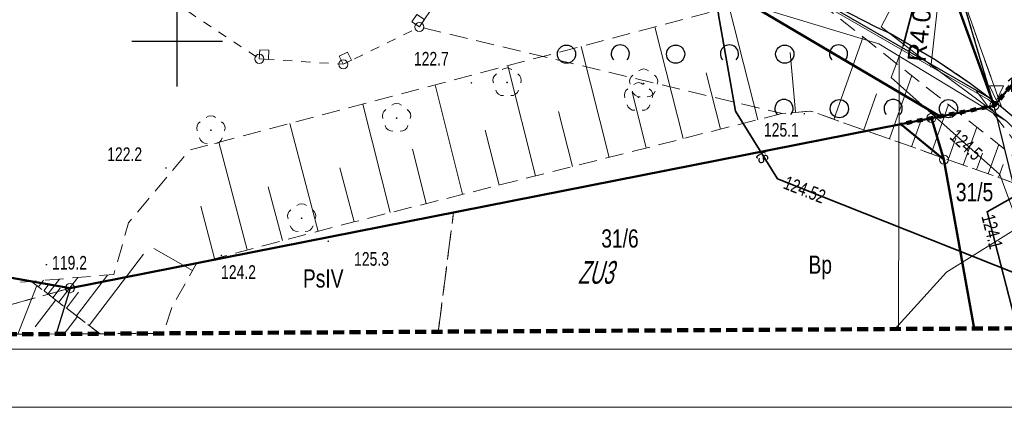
# Model space of a CAD drawing. Header units: millimetres. Extents: x 7464056 to 7464277, y 5957530 to 5957827.
# Tile 3 of 22: x 7464141 to 7464195, y 5957530 to 5957551. Entities that reach past the tile are written whole.
import ezdxf
from ezdxf.enums import TextEntityAlignment as Align

# ---------------------------------------------------------------- set-up
doc = ezdxf.new("R2010")
doc.units = ezdxf.units.MM
doc.header["$MEASUREMENT"] = 0
for name, pattern in [('1', [0.6, 0.3, -0.3]), ('1.0_0.5', [1.5, 1, -0.5]), ('1.5_0.5', [2, 1.5, -0.5]), ('2', [0.9, 0.6, -0.3]), ('219-500', [0]), ('egkk-500', [2, 1.5, -0.5]), ('egug-500', [1, 0.5, -0.5]), ('otda_500', [1, 0.5, -0.5])]:
    doc.linetypes.add(name, pattern=pattern)
doc.layers.get('0').update_dxf_attribs({"color": 2, "linetype": 'CONTINUOUS', "lineweight": 0, "plot": 0})
for name, color, linetype in [('000 Inne (niezydentyfikowane)', 7, 'CONTINUOUS'), ('202-punkt graniczny', 1, 'CONTINUOUS'), ('209-oznaczenie konturu klasyfikacyjnego', 7, 'CONTINUOUS'), ('210-oznaczenie konturu użytku gruntowego', 7, 'CONTINUOUS'), ('217-kontur klasyfikacyjny', 7, 'CONTINUOUS'), ('218-kontur użytku gruntowego', 7, 'CONTINUOUS'), ('drzewo liściaste', 7, 'CONTINUOUS'), ('jezdnia', 7, 'CONTINUOUS'), ('krawężnik', 7, 'CONTINUOUS'), ('obudowa ochronna przewodu', 7, 'CONTINUOUS'), ('pikieta naturalna', 7, 'CONTINUOUS'), ('pikieta naturalna-Atr2', 7, 'CONTINUOUS'), ('podpora (punkt)', 7, 'CONTINUOUS'), ('przewód elektroenergetyczny podziemny', 7, 'CONTINUOUS'), ('przewód telekomunikacyjny podziemny', 7, 'CONTINUOUS'), ('przewód telekomunikacyjny podziemny-Atr1', 7, 'CONTINUOUS'), ('przewód wodociągowy', 7, 'CONTINUOUS'), ('rzedna', 7, 'CONTINUOUS'), ('rzedna-Atr2', 7, 'CONTINUOUS'), ('SIATKA_KWADRATOW', 7, 'CONTINUOUS'), ('skarpa nieumocniona', 7, 'CONTINUOUS'), ('wiata', 7, 'CONTINUOUS'), ('zadrzewienie  zakrzewienie', 7, 'CONTINUOUS'), ('Zakres', 7, 'CONTINUOUS')]:
    doc.layers.add(name, color=color, linetype=linetype)
for name, color, linetype, lineweight in [('211-numer działki ewidencyjnej', 3, 'CONTINUOUS', 30), ('219-działka ewidencyjna', 3, 'CONTINUOUS', 30), ('__A-BUDYNEK', 7, 'CONTINUOUS', 35), ('__A-krawężnik', 7, 'CONTINUOUS', 30), ('__A-rzędne projektowane', 7, 'CONTINUOUS', 15), ('__A-Tabelka', 7, 'CONTINUOUS', 18)]:
    doc.layers.add(name, color=color, linetype=linetype, lineweight=lineweight)
doc.styles.add('arial', font='arial.ttf')
doc.styles.get("Standard").update_dxf_attribs({"font": 'Working1250', "width": 0.75})
doc.styles.add('trebuchet', font='trebuc.ttf')
doc.dimstyles.new('500', dxfattribs={"dimscale": 0.1, "dimtxt": 10, "dimasz": 1, "dimexe": 1.25, "dimexo": 0.625, "dimgap": 3, "dimtad": 1, "dimzin": 4, "dimdsep": 46, "dimtxsty": 'arial', "dimblk": 'W', "dimcen": 1, "dimse1": 1, "dimse2": 1, "dimclrd": 256, "dimclrt": 7, "dimadec": 1, "dimazin": 0, "dimtm": 1e-09, "dimtfac": 1, "dimtmove": 0, "dimatfit": 0, "dimldrblk": 'W', "dimfxl": 0, "dimlwd": 5, "dimarcsym": 0})

# ---------------------------------------------------------------- blocks, each defined once
blk = doc.blocks.new('202')
at = {"color": 0, "linetype": 'Continuous', "lineweight": 0}
blk.add_circle((0, 0), 0.25, dxfattribs=at)
blk = doc.blocks.new('PW01')
at = {"linetype": 'Continuous', "lineweight": 13}
h = blk.add_hatch(color=0, dxfattribs=at)
edge = h.paths.add_edge_path()
edge.add_arc((0, 0), 0.045, 0, 360)
blk = doc.blocks.new('IB10')
at = {"color": 0, "linetype": 'Continuous', "lineweight": 13}
for p, q in [((0, 0), (0, 0.5)), ((0, 0.5), (0.5, 0.5)), ((0, 0), (0.5, 0)), ((0.5, 0), (0.5, 0.5))]:
    blk.add_line(p, q, dxfattribs=at)
blk = doc.blocks.new('IB04')
at = {"color": 0, "linetype": 'Continuous', "lineweight": 13}
blk.add_circle((0, 0), 0.25, dxfattribs=at)
blk = doc.blocks.new('OTZK1')
at = {"color": 0, "linetype": 'Continuous'}
blk.add_circle((0, 0), 0.5, dxfattribs=at)
blk = doc.blocks.new('OTZK2')
at = {"color": 0, "linetype": 'Continuous'}
blk.add_arc((0, 0), 0.5, 318.85, 221.162, dxfattribs=at)
blk = doc.blocks.new('OP021')
at = {"linetype": 'Continuous', "lineweight": 13}
h = blk.add_hatch(color=0, dxfattribs=at)
edge = h.paths.add_edge_path()
edge.add_arc((0, 0), 0.05, 0, 360)
at = {"color": 0, "linetype": 'Continuous', "lineweight": 13}
for centre, start, end in [((0, 0.4), 49.272, 130.728), ((-0.38, 0.124), 121.308, 202.548), ((0.38, 0.124), 337.452, 58.692), ((-0.235, -0.324), 193.221, 274.871), ((0.235, -0.324), 265.129, 346.779)]:
    blk.add_arc(centre, 0.4, start, end, dxfattribs=at)
blk = doc.blocks.new('W')
h = blk.add_hatch(color=256)
h.paths.add_polyline_path([(0.65, 0), (2.98, 2.33), (2.27, 3.04), (0, 0.76), (0, 0)])
h.paths.add_polyline_path([(0, 0), (0, 0.76), (-0.56, 0.21), (-0.76, 0)])
h.paths.add_polyline_path([(0, -0.65), (0.15, -0.5), (0.65, 0), (0, 0)])
h.paths.add_polyline_path([(-3.39, -2.62), (-2.68, -3.33), (0, -0.65), (0, 0), (-0.76, 0)])
blk.add_hatch(color=256).paths.add_polyline_path([(-3.39, -2.62), (-2.68, -3.33), (0, -0.65), (0, 0), (-0.76, 0)])
for p, q in [((0, -7), (0, 7)), ((-8, 0), (8, 0)), ((-0.56, 0.21), (-3.39, -2.62)), ((-0.56, 0.21), (2.27, 3.04)), ((0.15, -0.5), (2.98, 2.33)), ((2.27, 3.04), (2.98, 2.33)), ((-3.39, -2.62), (-2.68, -3.33)), ((0.15, -0.5), (-2.68, -3.33))]:
    blk.add_line(p, q)
blk = doc.blocks.new('*D45')
at = {"layer": '__A-BUDYNEK', "lineweight": 5, "ltscale": 0.25}
for p, q in [((7464192.352, 5957556.887), (7464191.909, 5957552.912)), ((7464191.427, 5957548.587), (7464191.898, 5957552.812))]:
    blk.add_line(p, q, dxfattribs=at)
at = {"layer": '__A-BUDYNEK', "linetype": 'ByBlock', "lineweight": 5, "ltscale": 0.25, "xscale": 0.1, "yscale": 0.1, "zscale": 0.1, "rotation": 83.64309857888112}
blk.add_blockref('W', (7464191.909, 5957552.912), dxfattribs=at)
at = {"layer": '__A-BUDYNEK', "color": 7, "ltscale": 0.25, "insert": (7464190.851, 5957550.74), "char_height": 1, "attachment_point": 5, "rotation": 83.6431, "style": 'arial'}
blk.add_mtext('R4.00', dxfattribs=at)
blk = doc.blocks.new('Kota2')
at = {"color": 0}
blk.add_lwpolyline([(-0.386, 0.799), (0, 0), (0.386, 0.799)], close=True, dxfattribs=at)
at = {"color": 0, "style": 'trebuchet'}
blk.add_attdef('POZIOM', (-0.775, 1.071), '', height=1, dxfattribs=at)

msp = doc.modelspace()

# ---------------------------------------------------------------- linework, layer by layer
at = {"layer": '000 Inne (niezydentyfikowane)', "color": 7, "linetype": 'Continuous', "lineweight": 13}
for p, q in [((7464181.92, 5957545.69), (7464180.35, 5957551.88)), ((7464177.82, 5957544.65), (7464176.27, 5957550.8)), ((7464173.75, 5957543.62), (7464172.21, 5957549.72)), ((7464186.11, 5957545.71), (7464187.71, 5957550.24)), ((7464184, 5957546.1), (7464183.71, 5957549.39)), ((7464169.71, 5957542.6), (7464168.18, 5957548.66)), ((7464179.87, 5957545.17), (7464179.09, 5957548.26)), ((7464189.16, 5957544.64), (7464190.39, 5957548.12)), ((7464165.7, 5957541.59), (7464164.18, 5957547.6)), ((7464175.78, 5957544.14), (7464175.01, 5957547.2)), ((7464187.75, 5957545.13), (7464188.45, 5957547.11)), ((7464161.72, 5957540.58), (7464160.21, 5957546.55)), ((7464191.45, 5957543.82), (7464192.4, 5957546.52)), ((7464171.73, 5957543.11), (7464170.96, 5957546.15)), ((7464157.76, 5957539.55), (7464156.2, 5957545.49)), ((7464190.38, 5957544.2), (7464190.92, 5957545.73)), ((7464167.7, 5957542.09), (7464166.94, 5957545.11)), ((7464193.22, 5957543.2), (7464193.96, 5957545.29)), ((7464153.86, 5957538.53), (7464152.3, 5957544.45)), ((7464192.39, 5957543.49), (7464192.81, 5957544.68)), ((7464194.59, 5957542.71), (7464195.17, 5957544.33)), ((7464163.7, 5957541.08), (7464162.95, 5957544.08)), ((7464193.95, 5957542.94), (7464194.28, 5957543.86)), ((7464195.16, 5957542.51), (7464195.41, 5957543.22)), ((7464159.73, 5957540.08), (7464158.95, 5957543.04)), ((7464155.8, 5957539.04), (7464155.01, 5957542)), ((7464152.06, 5957538.05), (7464151.3, 5957540.94)), ((7464150.85, 5957537.4), (7464148.72, 5957538.6)), ((7464145.16, 5957534.38), (7464148.16, 5957538.3)), ((7464142.39, 5957536.5), (7464142.66, 5957536.86)), ((7464142.9, 5957536.1), (7464143.53, 5957536.93)), ((7464143.5, 5957535.65), (7464144.54, 5957537.01)), ((7464144.47, 5957534.91), (7464146.18, 5957537.15)), ((7464142.29, 5957536.57), (7464141.241, 5957533.896)), ((7464142.68, 5957536.28), (7464142.91, 5957536.59)), ((7464143.17, 5957535.9), (7464143.57, 5957536.43)), ((7464143.92, 5957535.32), (7464144.59, 5957536.2)), ((7464143.33, 5957535.78), (7464142.2, 5957534.3)), ((7464144.53, 5957534.87), (7464143.799, 5957533.911))]:
    msp.add_line(p, q, dxfattribs=at)
at = {"layer": '000 Inne (niezydentyfikowane)', "color": 253, "linetype": '1', "lineweight": 100, "flags": 128}
msp.add_lwpolyline([(7464096.51, 5957762.918), (7464119.97, 5957723.029), (7464129.82, 5957706.056), (7464158.016, 5957657.47), (7464158.056, 5957657.401), (7464162.94, 5957648.984), (7464162.981, 5957648.914), (7464176.492, 5957625.631), (7464176.499, 5957625.621), (7464182.663, 5957614.998), (7464186.213, 5957609.558), (7464195.967, 5957590.719), (7464195.97, 5957590.71), (7464198.51, 5957586.21), (7464201.941, 5957582.25), (7464205.521, 5957578.87), (7464209.991, 5957575.1), (7464215.369, 5957570.98), (7464206.32, 5957560.132), (7464194.92, 5957546.46), (7464194.899, 5957546.456), (7464191.954, 5957545.875), (7464191.47, 5957545.78), (7464189.787, 5957545.447)], dxfattribs=at)
at = {"layer": '000 Inne (niezydentyfikowane)', "color": 56, "linetype": 'Continuous', "lineweight": 50, "flags": 128}
for points in [[(7464129.82, 5957706.056), (7464158.016, 5957657.47), (7464158.056, 5957657.401), (7464162.94, 5957648.984), (7464162.981, 5957648.914), (7464176.492, 5957625.631), (7464176.499, 5957625.621), (7464182.663, 5957614.998), (7464186.213, 5957609.558), (7464195.967, 5957590.719), (7464195.97, 5957590.71), (7464198.51, 5957586.21), (7464201.941, 5957582.25), (7464205.521, 5957578.87), (7464209.991, 5957575.1), (7464215.369, 5957570.98), (7464206.32, 5957560.132), (7464194.92, 5957546.46), (7464180.799, 5957585.27), (7464167.995, 5957612.279), (7464163.514, 5957619.798), (7464156.208, 5957632.058), (7464149.275, 5957643.692), (7464129.849, 5957676.292)], [(7464126.431, 5957614.494), (7464156.208, 5957632.058), (7464163.514, 5957619.798), (7464156.749, 5957590.749), (7464156.689, 5957582.483), (7464160.044, 5957570.443), (7464166.573, 5957560.859), (7464191.954, 5957545.875), (7464191.47, 5957545.78), (7464189.787, 5957545.447), (7464144.12, 5957536.43), (7464125.18, 5957539.755)], [(7464193.823, 5957534.207), (7464192.159, 5957543.5), (7464191.47, 5957545.78), (7464191.954, 5957545.875), (7464194.899, 5957546.456), (7464194.92, 5957546.46), (7464206.32, 5957560.132), (7464215.369, 5957570.98), (7464222.136, 5957534.374)], [(7464125.18, 5957539.755), (7464144.12, 5957536.43), (7464189.787, 5957545.447), (7464192.159, 5957543.5), (7464193.823, 5957534.207)]]:
    msp.add_lwpolyline(points, dxfattribs=at)
at = {"layer": '000 Inne (niezydentyfikowane)', "color": 253, "linetype": '1', "lineweight": 13, "flags": 128}
msp.add_lwpolyline([(7464125.18, 5957539.755), (7464144.12, 5957536.43), (7464189.787, 5957545.447), (7464191.47, 5957545.78), (7464191.954, 5957545.875), (7464194.899, 5957546.456), (7464194.92, 5957546.46), (7464206.32, 5957560.132), (7464215.369, 5957570.98), (7464209.991, 5957575.1), (7464205.521, 5957578.87), (7464201.941, 5957582.25), (7464198.51, 5957586.21), (7464195.97, 5957590.71), (7464195.967, 5957590.719), (7464186.213, 5957609.558), (7464182.663, 5957614.998), (7464176.499, 5957625.621), (7464176.492, 5957625.631), (7464162.981, 5957648.914), (7464162.94, 5957648.984), (7464158.056, 5957657.401), (7464158.016, 5957657.47)], dxfattribs=at)
at = {"layer": '000 Inne (niezydentyfikowane)', "color": 56, "linetype": 'Continuous', "lineweight": 50, "flags": 128}
for points in [[(7464194.92, 5957546.46), (7464194.899, 5957546.456), (7464191.954, 5957545.875), (7464166.573, 5957560.859), (7464160.044, 5957570.443), (7464156.689, 5957582.483), (7464156.749, 5957590.749), (7464163.514, 5957619.798), (7464167.995, 5957612.279), (7464180.799, 5957585.27)], [(7464192.159, 5957543.5), (7464189.787, 5957545.447), (7464191.47, 5957545.78)]]:
    msp.add_lwpolyline(points, close=True, dxfattribs=at)
at = {"layer": '000 Inne (niezydentyfikowane)', "color": 253, "linetype": '1', "lineweight": 25, "flags": 128}
msp.add_lwpolyline([(7464189.787, 5957545.447), (7464144.12, 5957536.43), (7464125.18, 5957539.755)], dxfattribs=at)
at = {"layer": '217-kontur klasyfikacyjny', "color": 92, "linetype": 'egkk-500', "lineweight": 18, "flags": 128}
for points in [[(7464165.2, 5957540.59), (7464144.12, 5957536.43)], [(7464164.356, 5957534.032), (7464165.2, 5957540.59)], [(7464144.12, 5957536.43), (7464134.908, 5957533.858)]]:
    msp.add_lwpolyline(points, dxfattribs=at)
at = {"layer": '218-kontur użytku gruntowego', "color": 3, "linetype": 'egug-500', "lineweight": 18, "flags": 128}
for points in [[(7464194.92, 5957546.46), (7464192.96, 5957553.08)], [(7464192.96, 5957553.08), (7464194.92, 5957546.46)], [(7464191.47, 5957545.78), (7464194.92, 5957546.46)], [(7464194.92, 5957546.46), (7464191.47, 5957545.78)], [(7464165.2, 5957540.59), (7464191.47, 5957545.78)], [(7464191.47, 5957545.78), (7464165.2, 5957540.59)], [(7464191.47, 5957545.78), (7464192.16, 5957543.5)], [(7464192.16, 5957543.5), (7464191.47, 5957545.78)], [(7464192.16, 5957543.5), (7464193.824, 5957534.207)], [(7464193.824, 5957534.207), (7464192.16, 5957543.5)], [(7464165.2, 5957540.59), (7464144.12, 5957536.43)], [(7464144.12, 5957536.43), (7464165.2, 5957540.59)], [(7464164.356, 5957534.032), (7464165.2, 5957540.59)], [(7464165.2, 5957540.59), (7464164.356, 5957534.032)], [(7464144.12, 5957536.43), (7464134.908, 5957533.858)], [(7464134.908, 5957533.858), (7464144.12, 5957536.43)]]:
    msp.add_lwpolyline(points, dxfattribs=at)
at = {"layer": '219-działka ewidencyjna', "linetype": '219-500', "flags": 128}
for points in [[(7464194.92, 5957546.46), (7464192.96, 5957553.08)], [(7464194.92, 5957546.46), (7464191.47, 5957545.78)], [(7464197.923, 5957534.231), (7464194.92, 5957546.46)], [(7464144.12, 5957536.43), (7464191.47, 5957545.78)], [(7464191.47, 5957545.78), (7464192.16, 5957543.5)], [(7464192.16, 5957543.5), (7464193.824, 5957534.207)], [(7464144.12, 5957536.43), (7464143.347, 5957533.908)]]:
    msp.add_lwpolyline(points, dxfattribs=at)
at = {"layer": '__A-krawężnik', "lineweight": 15, "ltscale": 0.25}
for p, q in [((7464175.003, 5957558.096), (7464194.594, 5957546.797)), ((7464194.594, 5957546.797), (7464194.874, 5957546.586))]:
    msp.add_line(p, q, dxfattribs=at)
at = {"layer": '__A-krawężnik', "ltscale": 0.25}
for p, q in [((7464175.063, 5957558.2), (7464194.66, 5957546.898)), ((7464194.66, 5957546.898), (7464194.799, 5957546.793))]:
    msp.add_line(p, q, dxfattribs=at)
at = {"layer": '__A-Tabelka', "ltscale": 5}
for points in [[(7464266.428, 5957826.876), (7464056.428, 5957826.876), (7464056.428, 5957529.876), (7464266.428, 5957529.876)], [(7464263.228, 5957823.676), (7464072.628, 5957823.676), (7464072.628, 5957533.076), (7464263.228, 5957533.076)]]:
    msp.add_lwpolyline(points, close=True, dxfattribs=at)
at = {"layer": 'jezdnia', "color": 7, "linetype": '1.5_0.5', "lineweight": 18, "flags": 128}
msp.add_lwpolyline([(7464086.851, 5957757.258), (7464091.92, 5957748.72), (7464093.17, 5957746.61), (7464100.88, 5957733.62), (7464109.13, 5957719.6), (7464117.32, 5957705.91), (7464124.79, 5957693.36), (7464131.59, 5957681.85), (7464137.77, 5957671.55), (7464145.7, 5957658.29), (7464153.31, 5957645.2), (7464161.81, 5957630.88), (7464165.59, 5957624.29), (7464166.01, 5957623.09), (7464166.28, 5957621.51), (7464166.24, 5957620.22), (7464165.92, 5957618.44), (7464168.97, 5957613.22), (7464169.49, 5957613.31), (7464170.42, 5957613.31), (7464171.31, 5957612.99), (7464172.23, 5957612.07), (7464174.42, 5957607.65), (7464180.26, 5957595.46), (7464181.97, 5957591.93), (7464181.97, 5957591.41), (7464181.65, 5957590.58), (7464181.19, 5957590.07), (7464180.8, 5957589.72), (7464180.45, 5957589.49), (7464177.71, 5957587.72), (7464174.48, 5957585.62), (7464174.04, 5957585.45), (7464173.25, 5957585.36), (7464172.37, 5957585.5), (7464170.33, 5957586.19), (7464174.29, 5957579.29), (7464174.66, 5957580.9), (7464175.14, 5957581.82), (7464175.95, 5957582.64), (7464182.63, 5957586.49), (7464183.82, 5957586.55), (7464184.39, 5957586.13), (7464185.16, 5957585.13), (7464186.91, 5957580.49), (7464187.35, 5957579.06), (7464188.33, 5957575.91), (7464191.48, 5957567.03), (7464194.04, 5957559.04), (7464194.66, 5957556.96), (7464194.8, 5957555.42), (7464194.36, 5957553.91), (7464193.7, 5957553.12), (7464193.01, 5957552.89), (7464195.32, 5957546.4), (7464196.35, 5957545.53), (7464197.42, 5957544.45), (7464198.3, 5957543.12), (7464199.02, 5957541.65), (7464199.69, 5957539.99), (7464200.28, 5957536.84), (7464200.881, 5957534.249)], dxfattribs=at)
msp.add_lwpolyline([(7464175.08, 5957566.94), (7464168.12, 5957579.06), (7464164.6, 5957585.2), (7464164.05, 5957586.08), (7464163.49, 5957587.16), (7464163.17, 5957588.47), (7464163.09, 5957590.54), (7464163.17, 5957592.05), (7464163.8, 5957595.25), (7464165.08, 5957600.48), (7464167.34, 5957609.47), (7464167.73, 5957610.98), (7464167.99, 5957612.28), (7464168.48, 5957612.9), (7464168.97, 5957613.22), (7464165.92, 5957618.44), (7464165.25, 5957616.11), (7464164.7, 5957613.53), (7464161.91, 5957601.58), (7464159.06, 5957589.68), (7464158.91, 5957588.78), (7464158.88, 5957587.14), (7464159.08, 5957584.49), (7464159.56, 5957581.48), (7464159.93, 5957579.62), (7464160.1, 5957579.06), (7464160.48, 5957577.81), (7464161.22, 5957574.98), (7464162.46, 5957571.47), (7464164.25, 5957568.18), (7464166.47, 5957565.3), (7464169.08, 5957562.56), (7464171.1, 5957560.79), (7464173.39, 5957559.16), (7464176.91, 5957557.14), (7464184.31, 5957552.93), (7464188.42, 5957550.79), (7464189.21, 5957550.43), (7464191.67, 5957549.01), (7464193.61, 5957547.69), (7464195.32, 5957546.4), (7464193.01, 5957552.89), (7464191.65, 5957552.87), (7464190.31, 5957553.48), (7464175.47, 5957562.01), (7464174.72, 5957562.88), (7464174.26, 5957564.06), (7464174.2, 5957565.3), (7464174.58, 5957566.25)], close=True, dxfattribs=at)
at = {"layer": 'krawężnik', "color": 7, "linetype": 'Continuous', "lineweight": 25, "flags": 128}
for points in [[(7464158.88, 5957587.14), (7464159.08, 5957584.49), (7464159.56, 5957581.48), (7464159.93, 5957579.62), (7464160.1, 5957579.06), (7464160.48, 5957577.81), (7464161.22, 5957574.98), (7464162.46, 5957571.47), (7464164.25, 5957568.18), (7464166.47, 5957565.3), (7464169.08, 5957562.56), (7464171.1, 5957560.79), (7464173.39, 5957559.16), (7464176.91, 5957557.14), (7464184.31, 5957552.93), (7464188.42, 5957550.79), (7464189.21, 5957550.43), (7464191.67, 5957549.01), (7464193.61, 5957547.69), (7464195.32, 5957546.4)], [(7464195.32, 5957546.4), (7464196.35, 5957545.53), (7464197.42, 5957544.45), (7464198.3, 5957543.12), (7464199.02, 5957541.65), (7464199.69, 5957539.99), (7464200.28, 5957536.84), (7464200.881, 5957534.249)]]:
    msp.add_lwpolyline(points, dxfattribs=at)
at = {"layer": 'obudowa ochronna przewodu', "color": 7, "linetype": 'Continuous', "lineweight": 35, "flags": 128}
for points in [[(7464196.882, 5957534.225), (7464196.16, 5957537.22), (7464183.01, 5957542.44), (7464180.69, 5957546.16), (7464179.77, 5957551.46), (7464179.51, 5957554.12), (7464180.59, 5957560.99), (7464184.89, 5957567.15), (7464179.45, 5957579.66), (7464179.25, 5957580.12)], [(7464273.574, 5957564.802), (7464257.08, 5957562.54), (7464246.96, 5957563.12), (7464224.21, 5957568.66), (7464196.9, 5957541.96), (7464194.53, 5957540.62), (7464196.178, 5957534.221)], [(7464273.574, 5957564.802), (7464257.08, 5957562.54), (7464246.96, 5957563.12), (7464224.21, 5957568.66), (7464196.9, 5957541.96), (7464194.53, 5957540.62), (7464196.178, 5957534.221)], [(7464273.574, 5957564.802), (7464257.08, 5957562.54), (7464246.96, 5957563.12), (7464224.21, 5957568.66), (7464196.9, 5957541.96), (7464194.53, 5957540.62), (7464196.178, 5957534.221)], [(7464273.574, 5957564.802), (7464257.08, 5957562.54), (7464246.96, 5957563.12), (7464224.21, 5957568.66), (7464196.9, 5957541.96), (7464194.53, 5957540.62), (7464196.178, 5957534.221)], [(7464189.91, 5957549.75), (7464190.89, 5957553.48)]]:
    msp.add_lwpolyline(points, dxfattribs=at)
at = {"layer": 'przewód elektroenergetyczny podziemny', "color": 1, "linetype": 'Continuous', "lineweight": 18, "flags": 128}
for points in [[(7464198.519, 5957534.235), (7464197.84, 5957535.9), (7464197.3, 5957537.03), (7464195.22, 5957542.68), (7464189.26, 5957548.01), (7464189.91, 5957549.75), (7464190.89, 5957553.48), (7464190.91, 5957554.57), (7464189.76, 5957559.13), (7464187.22, 5957567.86), (7464186.59, 5957569.43), (7464183.38, 5957577.47), (7464182.86, 5957579.06), (7464180.99, 5957584.74), (7464178.47, 5957589.84), (7464169.34, 5957607.61), (7464167.33, 5957611.16), (7464164.77, 5957616.16), (7464161.16, 5957621.94), (7464156, 5957630.1), (7464149.38, 5957641.57), (7464141.13, 5957655.81)], [(7464199.184, 5957534.239), (7464199.16, 5957534.37), (7464198.51, 5957537.91), (7464197.94, 5957540.83), (7464197.91, 5957541.32), (7464197.45, 5957543.79), (7464195.6, 5957545.62), (7464190.66, 5957549.28), (7464188.71, 5957550.79), (7464190.42, 5957554.09), (7464192.07, 5957559.98), (7464190.2, 5957567.37), (7464189.12, 5957571.34), (7464187.67, 5957574.08), (7464185.65, 5957578.93), (7464183.21, 5957584.98)], [(7464171.83, 5957558.53), (7464173.65, 5957556.77), (7464181.73, 5957551.93), (7464188.57, 5957549.87), (7464195.6, 5957545.62)], [(7464198.67, 5957541.28), (7464197.94, 5957540.83), (7464192.29, 5957537.3), (7464189.462, 5957534.181)]]:
    msp.add_lwpolyline(points, dxfattribs=at)
at = {"layer": 'przewód telekomunikacyjny podziemny', "color": 30, "linetype": 'Continuous', "lineweight": 18, "flags": 128}
for points in [[(7464179.25, 5957580.12), (7464179.45, 5957579.66), (7464184.89, 5957567.15), (7464180.59, 5957560.99), (7464179.51, 5957554.12), (7464179.77, 5957551.46), (7464180.69, 5957546.16), (7464183.01, 5957542.44), (7464196.16, 5957537.22), (7464196.882, 5957534.225)], [(7464273.574, 5957564.802), (7464257.08, 5957562.54), (7464246.96, 5957563.12), (7464224.21, 5957568.66), (7464196.9, 5957541.96), (7464194.53, 5957540.62), (7464196.178, 5957534.221)]]:
    msp.add_lwpolyline(points, dxfattribs=at)
at = {"layer": 'przewód wodociągowy', "color": 5, "linetype": 'Continuous', "lineweight": 18, "flags": 128}
msp.add_lwpolyline([(7464189.664, 5957534.182), (7464189.69, 5957549.22)], dxfattribs=at)
at = {"layer": 'SIATKA_KWADRATOW', "color": 7, "const_width": 0.065}
for points in [[(7464150, 5957547.5), (7464150, 5957552.5)], [(7464147.5, 5957550), (7464152.5, 5957550)]]:
    msp.add_lwpolyline(points, dxfattribs=at)
at = {"layer": 'SIATKA_KWADRATOW', "color": 7}
msp.add_point((7464150, 5957550), dxfattribs=at)
at = {"layer": 'skarpa nieumocniona', "color": 7, "linetype": '1.0_0.5', "lineweight": 18, "flags": 128}
for points in [[(7464197.72, 5957542.31), (7464198.83, 5957541.21), (7464184.82, 5957546.17), (7464183.26, 5957546.03), (7464159.79, 5957540.09), (7464151.07, 5957537.79), (7464149.74, 5957535.43), (7464149.25, 5957533.94), (7464145.76, 5957533.92), (7464145.2, 5957534.35), (7464141.99, 5957536.8), (7464146.52, 5957537.18), (7464147.33, 5957540.02), (7464150.7, 5957544.03), (7464184.31, 5957552.93)], [(7464197.72, 5957542.31), (7464198.83, 5957541.21), (7464184.82, 5957546.17), (7464183.26, 5957546.03), (7464159.79, 5957540.09), (7464151.07, 5957537.79), (7464149.74, 5957535.43), (7464149.25, 5957533.94), (7464145.76, 5957533.92), (7464145.2, 5957534.35), (7464141.99, 5957536.8), (7464146.52, 5957537.18), (7464147.33, 5957540.02), (7464150.7, 5957544.03), (7464184.31, 5957552.93)], [(7464125.37, 5957539.45), (7464129.37, 5957538.53), (7464136.14, 5957536.31), (7464141.99, 5957536.8), (7464145.77, 5957533.92), (7464138.27, 5957533.88), (7464137.23, 5957534.27), (7464135.52, 5957533.86), (7464125.08, 5957533.8), (7464125.19, 5957540.45)], [(7464125.37, 5957539.45), (7464129.37, 5957538.53), (7464136.14, 5957536.31), (7464141.99, 5957536.8), (7464145.77, 5957533.92), (7464138.27, 5957533.88), (7464137.23, 5957534.27), (7464135.52, 5957533.86), (7464125.08, 5957533.8), (7464125.19, 5957540.45)]]:
    msp.add_lwpolyline(points, close=True, dxfattribs=at)
at = {"layer": 'wiata', "color": 7, "linetype": 'otda_500', "lineweight": 18, "flags": 128}
msp.add_lwpolyline([(7464163.32, 5957550.79), (7464165.91, 5957554.65), (7464166.23, 5957559.3), (7464164.2, 5957563.48), (7464160.33, 5957566.1), (7464155.66, 5957566.43), (7464151.45, 5957564.35), (7464148.85, 5957560.46), (7464148.56, 5957555.79), (7464150.64, 5957551.62), (7464154.52, 5957549.04), (7464159.14, 5957548.74)], close=True, dxfattribs=at)
at = {"layer": 'zadrzewienie  zakrzewienie', "color": 7, "linetype": '1.0_0.5', "lineweight": 18, "flags": 128}
msp.add_lwpolyline([(7464184.31, 5957552.93), (7464176.91, 5957557.14), (7464173.39, 5957559.16), (7464171.1, 5957560.79), (7464166.23, 5957559.3), (7464165.91, 5957554.65), (7464163.32, 5957550.79), (7464183.26, 5957546.03), (7464184.82, 5957546.17), (7464198.83, 5957541.21), (7464197.72, 5957542.31), (7464193.61, 5957547.69), (7464191.67, 5957549.01), (7464189.21, 5957550.43), (7464188.42, 5957550.79)], close=True, dxfattribs=at)
at = {"layer": 'Zakres', "color": 134, "linetype": '2', "lineweight": 90, "flags": 128}
msp.add_lwpolyline([(7464273.07, 5957642.1), (7464173.57, 5957639.94), (7464098.51, 5957764.09), (7464073.29, 5957749.31), (7464127.02, 5957656.52), (7464126.84, 5957638.93), (7464125.08, 5957533.8), (7464273.77, 5957534.68)], close=True, dxfattribs=at)

# ---------------------------------------------------------------- block references
at = {"layer": '202-punkt graniczny', "color": 7, "linetype": 'Continuous', "lineweight": 18}
for p in [(7464194.92, 5957546.46), (7464191.47, 5957545.78), (7464192.16, 5957543.5), (7464144.12, 5957536.43)]:
    msp.add_blockref('202', p, dxfattribs=at)
at = {"layer": '__A-rzędne projektowane'}
ref = msp.add_blockref('Kota2', (7464195.044, 5957546.754), dxfattribs=dict(at, zscale=0.7))
ref.add_attrib('Poziom', '124,80', (7464195.57, 5957547.214), dxfattribs={"layer": '0', "color": 0, "height": 0.8, "style": 'trebuchet'})
at = {"layer": 'drzewo liściaste', "color": 94, "linetype": 'Continuous', "lineweight": 18}
for p in [(7464168.14, 5957547.74), (7464175.65, 5957547.68), (7464175.37, 5957546.93), (7464162.07, 5957545.78), (7464151.86, 5957545.11), (7464156.85, 5957540.27)]:
    msp.add_blockref('OP021', p, dxfattribs=at)
at = {"layer": 'pikieta naturalna', "color": 7, "linetype": 'Continuous', "lineweight": 13}
for p in [(7464166.18, 5957547.72), (7464184.48, 5957546.02), (7464149.39, 5957543.04), (7464158.31, 5957539.01), (7464152.44, 5957538.23), (7464142.82, 5957537.72)]:
    msp.add_blockref('PW01', p, dxfattribs=at)
at = {"layer": 'podpora (punkt)', "color": 7, "linetype": 'Continuous', "lineweight": 18}
for p in [(7464163.32, 5957550.79), (7464154.52, 5957549.04), (7464159.14, 5957548.74)]:
    msp.add_blockref('IB04', p, dxfattribs=at)
at = {"layer": 'rzedna', "color": 1, "linetype": 'Continuous', "lineweight": 18}
msp.add_blockref('PW01', (7464195.22, 5957542.68), dxfattribs=at)
at = {"layer": 'rzedna', "color": 7, "linetype": 'Continuous', "lineweight": 18}
msp.add_blockref('PW01', (7464183.01, 5957542.44), dxfattribs=at)
at = {"layer": 'rzedna', "color": 30, "linetype": 'Continuous', "lineweight": 35}
msp.add_blockref('PW01', (7464194.53, 5957540.62), dxfattribs=at)
at = {"layer": 'wiata', "color": 7, "linetype": 'Continuous', "lineweight": 18}
for p, rotation in [((7464163.32, 5957550.79), 56.139), ((7464154.52, 5957549.04), 356.285), ((7464159.14, 5957548.74), 26.125)]:
    msp.add_blockref('IB10', p, dxfattribs=dict(at, rotation=rotation))
at = {"layer": 'zadrzewienie  zakrzewienie', "color": 7, "linetype": 'Continuous', "lineweight": 18}
for name, p in [('OTZK1', (7464171.406, 5957549.296)), ('OTZK2', (7464174.364, 5957549.307)), ('OTZK1', (7464177.406, 5957549.296)), ('OTZK2', (7464180.364, 5957549.307)), ('OTZK1', (7464183.406, 5957549.296)), ('OTZK2', (7464186.364, 5957549.307)), ('OTZK2', (7464183.364, 5957546.307)), ('OTZK1', (7464186.406, 5957546.296)), ('OTZK2', (7464189.364, 5957546.307)), ('OTZK1', (7464192.406, 5957546.296))]:
    msp.add_blockref(name, p, dxfattribs=at)

# ---------------------------------------------------------------- texts
at = {"layer": '000 Inne (niezydentyfikowane)', "color": 56, "linetype": 'Continuous', "lineweight": 13, "oblique": 15, "width": 0.618}
msp.add_text('ZU3', height=1.25, dxfattribs=at).set_placement((7464172.03, 5957536.67))
at = {"layer": '209-oznaczenie konturu klasyfikacyjnego', "color": 3, "linetype": 'Continuous', "lineweight": 18, "width": 0.79}
msp.add_text('PsIV', height=1, dxfattribs=at).set_placement((7464156.92, 5957537.46), align=Align.TOP_LEFT)
at = {"layer": '210-oznaczenie konturu użytku gruntowego', "color": 3, "linetype": 'Continuous', "lineweight": 18, "width": 0.79}
msp.add_text('Bp', height=1, dxfattribs=at).set_placement((7464184.71, 5957537.22))
at = {"layer": '211-numer działki ewidencyjnej', "color": 7, "linetype": 'Continuous', "lineweight": 18, "width": 0.79}
for s, p in [('31/5', (7464192.81, 5957541.21)), ('31/6', (7464173.32, 5957538.66))]:
    msp.add_text(s, height=1, dxfattribs=at).set_placement(p)
at = {"layer": 'pikieta naturalna-Atr2', "color": 7, "width": 0.765}
for s, p in [('122.7', (7464163.02, 5957548.67)), ('125.1', (7464182.26, 5957544.76)), ('122.2', (7464146.16, 5957543.42)), ('125.3', (7464159.73, 5957537.66)), ('119.2', (7464143.13, 5957537.45)), ('124.2', (7464152.42, 5957536.94))]:
    msp.add_text(s, height=0.75, dxfattribs=at).set_placement(p)
at = {"layer": 'przewód telekomunikacyjny podziemny-Atr1', "color": 30, "width": 0.765}
msp.add_text('ts', height=0.75, rotation=301.95, dxfattribs=at).set_placement((7464182.09, 5957543.92), align=Align.MIDDLE_LEFT)
at = {"layer": 'rzedna-Atr2', "color": 7, "width": 0.765}
msp.add_text('124.5', height=0.75, rotation=317.53, dxfattribs=at).set_placement((7464192.42, 5957544.69))
msp.add_text('124.52', height=0.75, rotation=-21.651, dxfattribs=at).set_placement((7464183.41, 5957542.28), align=Align.MIDDLE_LEFT)
at = {"layer": 'rzedna-Atr2', "color": 30, "width": 0.765}
msp.add_text('124.1', height=0.75, rotation=284.441, dxfattribs=at).set_placement((7464194.57, 5957540.47), align=Align.MIDDLE_LEFT)

# ---------------------------------------------------------------- dimensions: what is measured, and where the dimension line sits
at = {"layer": '__A-BUDYNEK', "ltscale": 0.25}
dim = msp.add_radius_dim(center=(7464192.352, 5957556.887), mpoint=(7464191.909, 5957552.912), dimstyle='500', dxfattribs=at)
dim.commit()
dim.dimension.update_dxf_attribs({"geometry": '*D45', "text_midpoint": (7464190.851, 5957550.74)})

doc.saveas('drawing.dxf')
